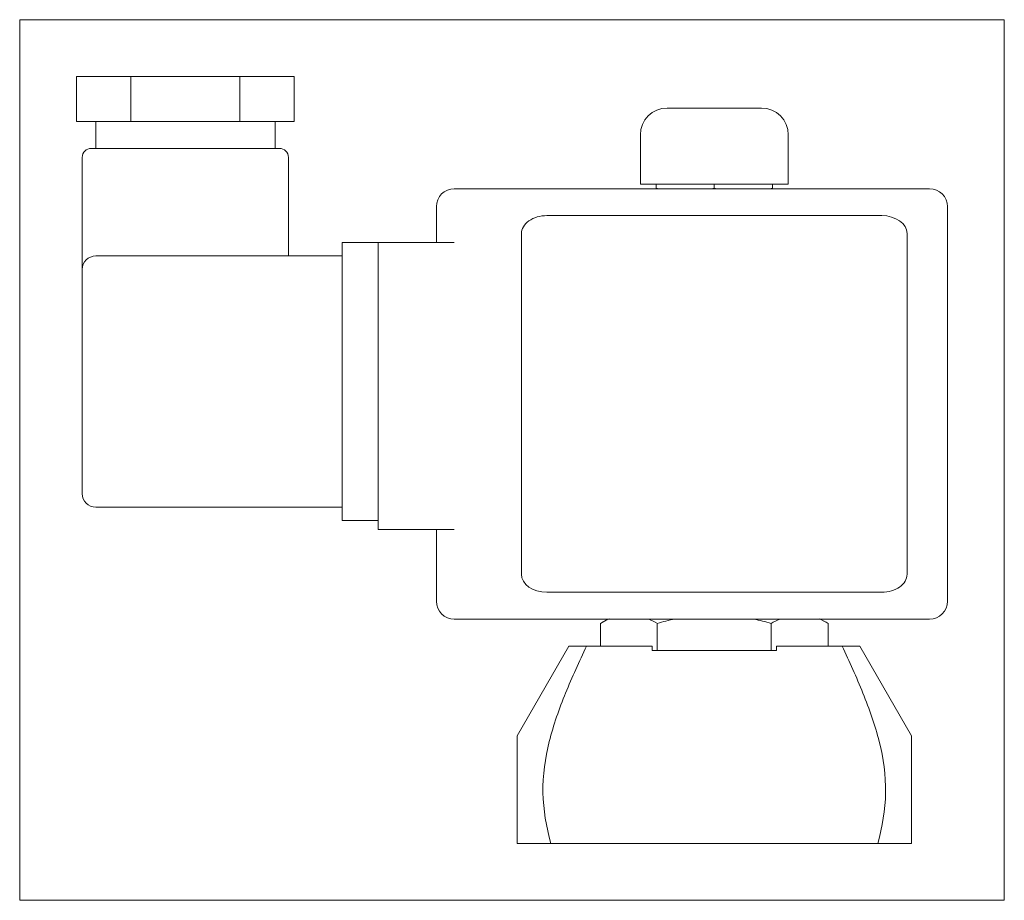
# Model space of a CAD drawing. Extents: x 45 to 155, y 29 to 127.
import ezdxf
from ezdxf.xclip import XClip

# ---------------------------------------------------------------- set-up
doc = ezdxf.new("R2010")
doc.units = 0
doc.header["$LTSCALE"] = 25.4
doc.header["$MEASUREMENT"] = 0
doc.header["$XCLIPFRAME"] = 2
doc.layers.get('0').update_dxf_attribs({"linetype": 'CONTINUOUS'})
for name, color, linetype in [('CEWKA_UMO', 7, 'CONTINUOUS'), ('N_006M8', 7, 'CONTINUOUS'), ('OSŁONA_NA_NAKRĘT', 7, 'CONTINUOUS'), ('WB_141_01_00_002', 7, 'CONTINUOUS'), ('WB_141_01_01', 7, 'CONTINUOUS')]:
    doc.layers.add(name, color=color, linetype=linetype)

# ---------------------------------------------------------------- blocks, each defined once
blk = doc.blocks.new('SE1')
at = {"layer": 'CEWKA_UMO', "color": 7, "linetype": 'CONTINUOUS', "lineweight": 0}
for p, q in [((51.52, 120.73), (51.52, 115.73)), ((51.52, 120.73), (57.58, 120.73)), ((57.58, 120.73), (69.71, 120.73)), ((57.58, 120.73), (57.58, 115.73)), ((69.71, 120.73), (69.71, 115.73)), ((69.71, 120.73), (75.77, 120.73)), ((75.77, 120.73), (75.77, 115.73)), ((51.52, 115.73), (57.58, 115.73)), ((53.65, 115.73), (53.65, 112.73)), ((57.58, 115.73), (69.71, 115.73)), ((69.71, 115.73), (75.77, 115.73)), ((73.65, 112.73), (73.65, 115.73)), ((53.15, 112.73), (74.15, 112.73)), ((52.15, 111.73), (52.15, 99.23)), ((75.15, 100.73), (75.15, 111.73)), ((93.65, 108.23), (146.65, 108.23)), ((91.65, 102.23), (91.65, 106.23)), ((148.65, 106.23), (148.65, 62.23)), ((103.97, 105.23), (110.47, 105.23)), ((110.47, 105.23), (134.82, 105.23)), ((134.82, 105.23), (141.32, 105.23)), ((81.15, 99.23), (81.15, 102.23)), ((81.15, 102.23), (85.15, 102.23)), ((85.15, 102.23), (88.15, 102.23)), ((85.15, 100.89), (85.15, 102.23)), ((88.15, 102.23), (93.65, 102.23)), ((101.15, 65.23), (101.15, 103.23)), ((144.15, 103.23), (144.15, 65.23)), ((53.65, 100.73), (81.15, 100.73)), ((85.15, 99.23), (85.15, 100.89)), ((52.15, 74.23), (52.15, 99.23)), ((81.15, 74.23), (81.15, 99.23)), ((85.15, 74.23), (85.15, 99.23)), ((81.15, 71.23), (81.15, 74.23)), ((85.15, 72.57), (85.15, 74.23)), ((53.65, 72.73), (81.15, 72.73)), ((85.15, 70.23), (85.15, 72.57)), ((81.15, 71.23), (85.15, 71.23)), ((85.15, 70.23), (88.15, 70.23)), ((88.15, 70.23), (93.65, 70.23)), ((91.65, 62.23), (91.65, 70.23)), ((110.47, 63.23), (103.97, 63.23)), ((134.82, 63.23), (110.47, 63.23)), ((141.32, 63.23), (134.82, 63.23)), ((146.65, 60.23), (93.65, 60.23))]:
    blk.add_line(p, q, dxfattribs=at)
for centre, radius, start, end in [((53.15, 111.73), 1, 90, 180), ((74.15, 111.73), 1, 0, 90), ((93.65, 106.23), 2, 90, 180), ((146.65, 106.23), 2, 0, 90), ((53.65, 99.23), 1.5, 90, 180), ((53.65, 74.23), 1.5, 180, 270), ((93.65, 62.23), 2, 180, 270), ((146.65, 62.23), 2, 270, 360)]:
    blk.add_arc(centre, radius, start, end, dxfattribs=at)
for centre, major_axis, start_param, end_param in [((103.97, 103.23), (2.83, 0), 1.570796, 3.141593), ((141.32, 103.23), (2.83, 0), 0, 1.570796), ((103.97, 65.23), (-2.83, 0), 0, 1.570796), ((141.32, 65.23), (-2.83, 0), 1.570796, 3.141593)]:
    blk.add_ellipse(centre, major_axis=major_axis, ratio=0.707107, start_param=start_param, end_param=end_param, dxfattribs=at)
at = {"layer": 'N_006M8', "color": 7, "linetype": 'CONTINUOUS', "lineweight": 0}
for p, q in [((116.15, 108.73), (116.15, 108.31)), ((122.65, 108.73), (122.65, 108.31)), ((129.15, 108.73), (129.15, 108.31)), ((116.15, 108.23), (116.15, 108.31)), ((129.15, 108.31), (129.15, 108.23))]:
    blk.add_line(p, q, dxfattribs=at)
for centre, radius, start, end in [((119.54, 117.9), 10.18, 250.5356, 252.3149), ((119.28, 117.76), 10.03, 287.8235, 289.6034), ((126.04, 117.9), 10.18, 250.5356, 252.3149), ((125.78, 117.76), 10.03, 287.8235, 289.6034)]:
    blk.add_arc(centre, radius, start, end, dxfattribs=at)
at = {"layer": 'OSŁONA_NA_NAKRĘT', "color": 7, "linetype": 'CONTINUOUS', "lineweight": 0}
for p, q in [((127.9, 117.23), (117.4, 117.23)), ((114.4, 114.23), (114.4, 108.73)), ((130.9, 108.73), (130.9, 114.23)), ((130.9, 108.73), (114.4, 108.73))]:
    blk.add_line(p, q, dxfattribs=at)
for centre, start, end in [((117.4, 114.23), 90, 180), ((127.9, 114.23), 0, 90)]:
    blk.add_arc(centre, 3, start, end, dxfattribs=at)
at = {"layer": 'WB_141_01_00_002', "color": 7, "linetype": 'CONTINUOUS', "lineweight": 0}
for p, q in [((106.42, 57.23), (100.65, 47.23)), ((108.39, 57.23), (106.42, 57.23)), ((115.72, 57.23), (108.39, 57.23)), ((115.72, 56.73), (115.72, 57.23)), ((136.9, 57.23), (129.57, 57.23)), ((129.57, 57.23), (129.57, 56.73)), ((136.9, 57.23), (138.87, 57.23)), ((144.65, 47.23), (138.87, 57.23)), ((129.57, 56.73), (115.72, 56.73)), ((100.65, 35.23), (100.65, 47.23)), ((144.65, 35.23), (144.65, 47.23)), ((100.65, 35.23), (104.42, 35.23)), ((140.88, 35.23), (104.42, 35.23)), ((140.88, 35.23), (144.65, 35.23))]:
    blk.add_line(p, q, dxfattribs=at)
for points in [[(104.42, 35.23), (103.91, 37.05), (103.57, 38.98), (103.5, 42.8), (103.78, 44.74), (104.71, 48.44), (105.35, 50.23), (106.78, 53.76), (107.57, 55.5), (108.39, 57.23)], [(136.9, 57.23), (137.72, 55.51), (138.51, 53.76), (139.94, 50.22), (140.58, 48.42), (141.51, 44.73), (141.79, 42.8), (141.72, 38.98), (141.38, 37.07), (140.88, 35.23)]]:
    blk.add_open_spline(points, degree=3, knots=[0, 0, 0, 0, 0.25, 0.25, 0.5, 0.5, 0.75, 0.75, 1, 1, 1, 1], dxfattribs=at)
at = {"layer": 'WB_141_01_01', "color": 7, "linetype": 'CONTINUOUS', "lineweight": 0}
for p, q in [((110.78, 60.23), (109.94, 59.75)), ((109.94, 59.75), (109.94, 57.23)), ((116.29, 59.75), (116.29, 56.73)), ((129, 59.75), (129, 56.73)), ((135.35, 59.75), (134.51, 60.23)), ((135.35, 59.75), (135.35, 57.23)), ((129, 56.73), (116.29, 56.73))]:
    blk.add_line(p, q, dxfattribs=at)
for centre, radius, start, end in [((113.3, 54.52), 6.21, 112.6295, 122.72), ((112.9, 54.39), 6.34, 57.6204, 67.4882), ((122.85, 38.38), 22.35, 101.9102, 107.0597), ((122.39, 38.07), 22.66, 73.0534, 78.1311), ((132.39, 54.39), 6.34, 112.5535, 122.3854), ((131.99, 54.52), 6.21, 57.2856, 67.5237)]:
    blk.add_arc(centre, radius, start, end, dxfattribs=at)

msp = doc.modelspace()

# ---------------------------------------------------------------- block references
at = {"color": 0, "lineweight": 0}
ref = msp.add_blockref('SE1', (0, 0), dxfattribs=at)
XClip(ref).set_block_clipping_path([(45.1707950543, 28.879598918), (154.9951481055, 127.0796008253)])
ref.dxf.unprotected_set("ltscale", 0)

doc.saveas('drawing.dxf')
